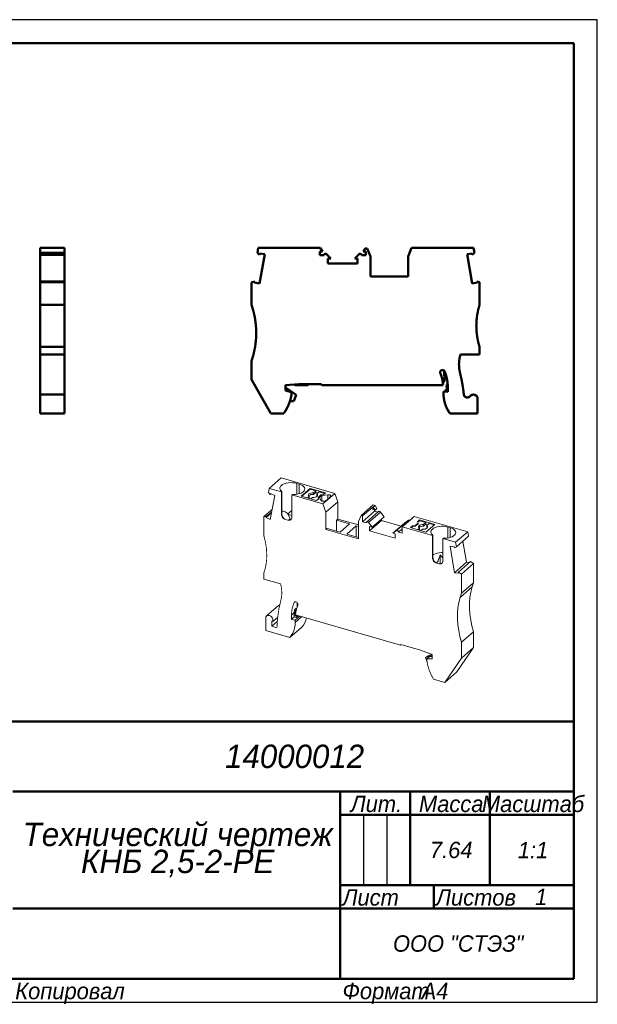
# Model space of a CAD drawing. Header units: millimetres. Extents: x 0 to 297, y 0 to 210.
# Tile 2 of 2: x 173 to 297, y 0 to 210. Entities that reach past the tile are written whole.
import ezdxf

# ---------------------------------------------------------------- set-up
doc = ezdxf.new("R2010")
doc.units = ezdxf.units.MM

# ---------------------------------------------------------------- blocks, each defined once
blk = doc.blocks.new('_FR1Страница_1')
at = {"color": 7, "lineweight": 25, "flags": 128}
for points in [[(297, 210), (0, 210)], [(297, 0), (297, 210)], [(247, 40), (247, 25)], [(252, 40), (252, 25)], [(242, 20), (292, 20)], [(0, 0), (297, 0)]]:
    blk.add_lwpolyline(points, dxfattribs=at)
at = {"color": 7, "lineweight": 50, "flags": 128}
for points in [[(20, 205), (292, 205)], [(292, 205), (292, 5)], [(107, 60), (292, 60)], [(172, 45), (292, 45)], [(242, 45), (242, 5)], [(257, 45), (257, 25)], [(274, 45), (274, 25)], [(242, 40), (292, 40)], [(242, 25), (292, 25)], [(262, 25), (262, 20)], [(172, 20), (292, 20)], [(292, 5), (20, 5)]]:
    blk.add_lwpolyline(points, dxfattribs=at)
at = {"color": 7}
for s, insert, char_height, width, attachment_point in [('\\pl0.5;{\\fT-FLEX Type A|b0|i1;\\l14000012 \\P}', (232, 52.5), 5, 122.5, 5), ('\\pl0.5;{\\fT-FLEX Type A|b0|i1;\\lМасштаб\\P}', (283, 44.125), 3.5, 19.75, 2), ('\\pl0.5;{\\fT-FLEX Type A|b0|i1;\\lЛит.\\P}', (249.5, 44.125), 3.5, 16.75, 2), ('\\pl0.5;{\\fT-FLEX Type A|b0|i1;\\lМасса\\P}', (265.5, 44.125), 3.5, 18.75, 2), ('\\pl0.5;{\\fT-FLEX Type A|b0|i1;\\l7.64\\P}', (265.5, 32.5), 3.5, 18.75, 5), ('\\pl0.5;{\\fT-FLEX Type A|b0|i1;\\l1:1\\H0.857143x;\\P}', (283, 32.5), 3.5, 19.75, 5), ('\\pl0.5;{\\fT-FLEX Type A|b0|i1;\\l\\P}', (244.5, 32.5), 3.5, 6.75, 5), ('\\pl0.5;{\\fT-FLEX Type A|b0|i1;\\l\\P}', (249.5, 32.5), 3.5, 6.75, 5), ('\\pl0.5;{\\fT-FLEX Type A|b0|i1;\\l\\P}', (254.5, 32.5), 3.5, 6.75, 5), ('\\pl0.5;{\\fT-FLEX Type A|b0|i1;\\lЛист\\P}', (242, 24.125), 3.5, 11.75, 1), ('\\pl0.5;{\\fT-FLEX Type A|b0|i1;\\l\\H0.857143x;\\P}', (257, 24.125), 3.5, 11.75, 2), ('\\pl0.5;{\\fT-FLEX Type A|b0|i1;\\lЛистов\\P}', (262, 24.125), 3.5, 17.75, 1), ('{\\fT-FLEX Type A|b0|i1;\\l1\\P}', (285, 22.5), 3.5, 15.75, 5), ('\\pl0.5;{\\fT-FLEX Type A|b0|i1;\\l\\H0.857143x;\\P}', (285, 24.125), 3.5, 15.75, 2), ('{\\fT-FLEX Type A|b0|i1;\\l\\P}', (257, 22.5), 3.5, 11.75, 5), ('{\\fT-FLEX Type A|b0|i1;\\l}', (207, 20), 3, 71.5, 5), ('\\pl0.5;{\\fT-FLEX Type A|b0|i1;\\lООО "СТЭЗ"\\P}', (267, 12.5), 3.5, 51.75, 5), ('\\pl0.6;{\\fT-FLEX Type A|b0|i1;\\l \\P}', (207, 12.5), 3.5, 71.75, 5), ('\\pl0.5;{\\fT-FLEX Type A|b0|i1;\\lКопировал\\P}', (172, 4.125), 3.5, 23.566, 1), ('\\pl0.5;{\\fT-FLEX Type A|b0|i1;\\l\\P}', (193.816, 4.125), 3.5, 40.967, 1), ('\\pl0.5;{\\fT-FLEX Type A|b0|i1;\\lФормат\\P}', (242, 4.125), 3.5, 18.675, 1), ('\\pl0.5;{\\fT-FLEX Type A|b0|i1;\\lA4\\P}', (258.925, 4.125), 3.5, 9.825, 1)]:
    blk.add_mtext(s, dxfattribs=dict(at, insert=insert, char_height=char_height, width=width, attachment_point=attachment_point))
at = {"color": 7, "insert": (207, 32.5), "char_height": 5, "width": 72.5, "attachment_point": 5, "line_spacing_factor": 0.692771}
blk.add_mtext('\\pl0.5;{\\fT-FLEX Type A|b0|i1;\\lТехнический чертеж\\PКНБ 2,5-2-PE\\P}', dxfattribs=at)
blk = doc.blocks.new('Страница_1')
at = {"color": 7, "lineweight": 50, "flags": 128}
for points in [[(183.011, 161.206), (177.861, 161.206)], [(177.861, 160.15), (177.861, 161.206)], [(177.861, 160.15), (177.861, 159.761)], [(183.011, 160.15), (177.861, 160.15)], [(183.011, 160.15), (183.011, 161.206)], [(183.011, 160.15), (183.011, 159.761)], [(224.479, 161.206), (224.294, 160.155)], [(224.294, 160.155), (224.762, 159.761)], [(224.479, 161.206), (237.693, 161.206)], [(224.762, 159.761), (224.81, 160.03)], [(224.81, 160.03), (225.864, 159.844)], [(238.218, 160.456), (237.661, 160.456)], [(237.661, 160.456), (237.661, 159.656)], [(237.693, 161.206), (238.218, 160.456)], [(246.905, 160.456), (247.36, 161.106)], [(247.461, 160.456), (246.905, 160.456)], [(247.793, 161.106), (247.36, 161.106)], [(247.461, 160.456), (247.461, 159.656)], [(247.793, 161.106), (248.511, 159.406)], [(256.511, 159.406), (257.272, 161.206)], [(270.537, 161.206), (257.272, 161.206)], [(270.213, 160.03), (269.159, 159.844)], [(270.26, 159.761), (270.213, 160.03)], [(270.723, 160.15), (270.26, 159.761)], [(270.723, 160.15), (270.537, 161.206)], [(177.861, 159.761), (183.011, 159.761)], [(177.861, 159.757), (177.861, 154.073)], [(183.011, 159.757), (183.011, 154.073)], [(224.765, 153.615), (225.864, 159.844)], [(238.571, 159.656), (237.661, 159.656)], [(239.995, 158.956), (239.083, 159.868)], [(239.386, 158.956), (239.995, 158.956)], [(239.386, 157.906), (239.386, 158.956)], [(245.736, 157.906), (239.386, 157.906)], [(245.127, 158.956), (246.039, 159.868)], [(245.127, 158.956), (245.736, 158.956)], [(245.736, 158.956), (245.736, 157.906)], [(247.461, 159.656), (246.552, 159.656)], [(248.511, 155.106), (248.511, 159.406)], [(256.511, 159.406), (256.511, 155.106)], [(269.159, 159.844), (270.257, 153.615)], [(177.861, 154.069), (177.861, 153.87)], [(183.011, 154.069), (177.861, 154.069)], [(183.011, 153.87), (177.861, 153.87)], [(177.861, 153.87), (177.861, 149.056)], [(183.011, 154.069), (183.011, 153.87)], [(183.011, 153.87), (183.011, 149.056)], [(223.011, 153.797), (223.759, 154.069)], [(223.011, 149.056), (223.011, 153.797)], [(223.759, 154.069), (223.711, 153.801)], [(224.765, 153.615), (223.711, 153.801)], [(248.511, 155.106), (256.511, 155.106)], [(270.257, 153.615), (271.311, 153.801)], [(271.311, 153.801), (271.264, 154.069)], [(271.264, 154.069), (271.811, 153.87)], [(271.811, 153.87), (271.811, 149.056)], [(177.861, 144.556), (177.861, 149.056)], [(183.011, 149.056), (177.861, 149.056)], [(183.011, 144.556), (183.011, 149.056)], [(223.398, 147.926), (223.011, 149.056)], [(177.861, 147.081), (177.861, 147.041)], [(177.861, 147.041), (177.861, 146.985)], [(177.861, 145.298), (177.861, 145.434)], [(177.861, 140.056), (177.861, 144.556)], [(183.011, 140.056), (183.011, 144.556)], [(177.861, 140.056), (183.011, 140.056)], [(177.861, 140.056), (177.861, 138.456)], [(183.011, 140.056), (183.011, 138.456)], [(271.811, 140.056), (271.811, 138.456)], [(183.011, 138.456), (177.861, 138.456)], [(177.861, 136.331), (177.861, 138.456)], [(183.011, 136.331), (183.011, 138.456)], [(223.011, 136.942), (223.011, 133.056)], [(267.719, 138.456), (271.811, 138.456)], [(177.861, 134.498), (177.861, 136.331)], [(183.011, 134.498), (183.011, 136.331)], [(264.271, 134.927), (264.326, 132.709)], [(177.861, 134.498), (177.861, 129.914)], [(183.011, 134.498), (183.011, 129.866)], [(223.011, 133.056), (227.155, 125.856)], [(263.973, 132.305), (264.326, 132.709)], [(230.311, 131.856), (233.169, 132.106)], [(230.311, 130.756), (230.311, 131.856)], [(231.611, 130.408), (230.311, 130.756)], [(230.342, 131.72), (230.366, 131.861)], [(232.573, 129.805), (230.547, 131.223)], [(232.157, 132.017), (232.436, 131.856)], [(234.911, 131.856), (232.436, 131.856)], [(233.169, 132.106), (238.018, 132.106)], [(235.344, 132.106), (234.911, 131.856)], [(238.079, 131.906), (264.003, 131.906)], [(264.111, 130.556), (265.011, 130.477)], [(264.111, 130), (264.111, 130.556)], [(264.826, 130.933), (264.511, 130.878)], [(264.511, 130.521), (264.511, 130.878)], [(264.778, 131.458), (264.793, 132.028)], [(264.778, 131.458), (264.945, 131.259)], [(264.983, 132.245), (264.793, 132.028)], [(265.011, 130.477), (265.011, 131.556)], [(177.861, 129.914), (177.861, 129.856)], [(177.861, 129.066), (177.861, 129.856)], [(183.011, 129.856), (177.861, 129.856)], [(177.861, 128.956), (177.861, 129.066)], [(177.861, 128.956), (177.861, 125.856)], [(178.961, 129.914), (178.961, 129.856)], [(183.011, 129.066), (183.011, 129.854)], [(183.011, 128.956), (183.011, 129.066)], [(183.011, 128.956), (183.011, 125.856)], [(231.611, 129.956), (231.611, 130.408)], [(232.573, 129.805), (232.075, 128.438)], [(269.855, 129.592), (269.722, 129.46)], [(271.391, 128.956), (271.391, 125.856)], [(177.861, 125.856), (183.011, 125.856)], [(227.155, 125.856), (229.952, 125.856)], [(265.469, 125.856), (271.391, 125.856)]]:
    blk.add_lwpolyline(points, dxfattribs=at)
at = {"color": 7, "linetype": 'Continuous', "lineweight": 50, "const_width": 0.5}
for points in [[(239.083, 159.868, 0.6681786), (238.571, 159.656, 0.6681786)], [(246.552, 159.656, 0.6681786), (246.039, 159.868, 0.6681786)], [(223.011, 136.942, 0.1519408), (223.398, 147.926, 0.1519408)], [(271.811, 149.056, 0.0763208), (271.12, 144.556, 0.0763208)], [(271.12, 144.556, 0.0763208), (271.811, 140.056, 0.0763208)], [(267.719, 138.456, 0.0719509), (267.411, 136.331, 0.0719509)], [(264.353, 134.796, 0.8171921), (263.392, 134.601, 0.8171921)], [(263.392, 134.601, 0.1005988), (263.432, 134.406, 0.1005988)], [(265.011, 131.556, 0.1005988), (264.353, 134.796, 0.1005988)], [(267.411, 136.331, 0.0617807), (267.638, 134.498, 0.0617807)], [(268.445, 129.914, 0.0363027), (267.638, 134.498, 0.0363027)], [(264.003, 131.906, 0.0885006), (263.432, 134.406, 0.0885006)], [(230.342, 131.72, 0.2914734), (230.547, 131.223, 0.2914734)], [(238.018, 132.106, 0.282349), (238.079, 131.906, 0.282349)], [(264.826, 130.933, 0.3639703), (264.992, 131.13, 0.3639703)], [(264.992, 131.13, 0.1763267), (264.945, 131.259, 0.1763267)], [(229.952, 125.856, 0.1180133), (231.611, 129.956, 0.1180133)], [(231.272, 128.496, 0.0403418), (232.075, 128.438, 0.0403418)], [(264.111, 130, 0.1597012), (265.469, 125.856, 0.1597012)], [(268.445, 129.914, 0.1228954), (268.569, 129.572, 0.1228954)], [(268.569, 129.572, 0.4724309), (269.722, 129.46, 0.4724309)], [(271.384, 129.066, 0.6248546), (269.855, 129.592, 0.6248546)], [(271.391, 128.956, 0.0305528), (271.384, 129.066, 0.0305528)]]:
    blk.add_lwpolyline(points, format="xyb", dxfattribs=at)
at = {"color": 7, "lineweight": 18, "flags": 128}
for points in [[(226.813, 109.806), (229.388, 112.036)], [(229.388, 112.036), (240.875, 108.72)], [(226.651, 108.938), (226.813, 109.806)], [(226.813, 109.806), (229.433, 109.05)], [(229.542, 109.144), (229.365, 109.29), (229.23, 109.448), (229.142, 109.613), (229.102, 109.783), (229.11, 109.954), (229.167, 110.122), (229.271, 110.285), (229.421, 110.439)], [(229.421, 110.439), (229.695, 110.63), (230.038, 110.791), (230.438, 110.915), (230.878, 110.998), (231.342, 111.036), (231.812, 111.029), (232.271, 110.975), (232.699, 110.878)], [(232.699, 110.878), (232.699, 108.541)], [(233.219, 110.728), (232.699, 110.878)], [(233.219, 110.728), (233.219, 108.653)], [(233.219, 110.728), (233.601, 110.591), (233.923, 110.419), (234.171, 110.22), (234.337, 109.999), (234.414, 109.767), (234.398, 109.532), (234.291, 109.303), (234.097, 109.089)], [(235.573, 109.817), (233.673, 108.172)], [(235.573, 109.644), (233.823, 108.129)], [(235.573, 109.644), (235.573, 109.817)], [(238.864, 108.867), (235.573, 109.817)], [(236.786, 109.294), (235.573, 109.644)], [(226.651, 108.938), (227.053, 108.486)], [(227.053, 108.486), (227.094, 108.706)], [(227.232, 108.642), (227.053, 108.486)], [(228.006, 108.282), (227.055, 103.162)], [(227.094, 108.706), (228.006, 108.282)], [(229.542, 109.144), (229.433, 109.05)], [(229.433, 109.05), (229.433, 104.287)], [(229.542, 109.144), (229.542, 104.381)], [(231.685, 108.4), (231.794, 108.494)], [(231.685, 103.637), (231.685, 108.4)], [(231.685, 108.4), (238.3, 106.49)], [(234.097, 109.089), (233.905, 108.947), (233.675, 108.821), (233.412, 108.712), (233.12, 108.623), (232.806, 108.555), (232.475, 108.511), (232.136, 108.49), (231.794, 108.494)], [(233.673, 108.172), (236.964, 107.222)], [(235.036, 107.779), (235.378, 108.075)], [(235.316, 108.622), (235.21, 108.487), (235.184, 108.343), (235.242, 108.202), (235.378, 108.075)], [(235.316, 108.275), (235.251, 108.193)], [(236.294, 108.868), (236.005, 108.864), (235.732, 108.818), (235.495, 108.735), (235.316, 108.622)], [(236.294, 108.522), (236.005, 108.517), (235.732, 108.471), (235.495, 108.388), (235.316, 108.275)], [(235.378, 107.728), (235.336, 107.692)], [(235.378, 107.728), (235.378, 108.075)], [(236.07, 107.875), (235.729, 107.579)], [(236.07, 107.875), (236.359, 107.879), (236.633, 107.925), (236.869, 108.008), (237.048, 108.122), (237.155, 108.256), (237.181, 108.4), (237.123, 108.541), (236.987, 108.668)], [(236.294, 108.868), (236.786, 109.294)], [(236.786, 108.948), (236.294, 108.522)], [(236.294, 108.522), (236.294, 108.868)], [(236.786, 109.294), (236.786, 108.948)], [(237.179, 108.834), (236.786, 108.948)], [(236.964, 107.222), (237.414, 107.612)], [(237.479, 109.094), (236.987, 108.668)], [(236.987, 108.322), (236.987, 108.668)], [(237.114, 108.203), (236.987, 108.322)], [(237.268, 107.885), (237.868, 108.405)], [(237.268, 107.712), (237.268, 107.885)], [(237.414, 107.612), (237.268, 107.885)], [(237.351, 107.557), (237.268, 107.712)], [(238.714, 108.738), (237.479, 109.094)], [(238.069, 108.278), (237.612, 107.883)], [(237.612, 107.883), (237.958, 107.236)], [(237.868, 108.405), (238.414, 108.478)], [(239.362, 108.452), (238.069, 108.278)], [(238.069, 108.278), (238.069, 107.138)], [(238.3, 106.49), (240.875, 108.72)], [(238.414, 108.478), (238.864, 108.867)], [(238.848, 107.156), (239.488, 107.605)], [(239.362, 108.452), (239.502, 108.46), (239.641, 108.449), (239.768, 108.418), (239.873, 108.372), (239.948, 108.312), (239.986, 108.244), (239.986, 108.174), (239.946, 108.106)], [(239.362, 107.516), (239.362, 108.452)], [(239.488, 107.605), (239.946, 108.106)], [(241.534, 106.971), (240.875, 108.72)], [(225.709, 103.771), (227.448, 105.277)], [(238.848, 107.156), (238.751, 107.105), (238.63, 107.069), (238.493, 107.052), (238.352, 107.055), (238.219, 107.077), (238.103, 107.117), (238.013, 107.171), (237.958, 107.236)], [(238.959, 104.741), (238.3, 106.49)], [(241.534, 106.971), (238.959, 104.741)], [(241.534, 106.971), (241.534, 103.247)], [(246.51, 104.033), (249.085, 106.263)], [(246.797, 103.951), (248.972, 105.834)], [(248.972, 105.834), (248.972, 105.271)], [(248.972, 105.834), (249.06, 105.809)], [(249.454, 105.132), (248.972, 105.271)], [(249.06, 105.809), (249.46, 106.155)], [(249.06, 105.809), (249.454, 105.132)], [(249.085, 106.263), (249.46, 106.155)], [(249.454, 105.132), (249.854, 105.479)], [(249.854, 105.479), (249.46, 106.155)], [(226.183, 103.807), (225.709, 103.771)], [(225.709, 103.771), (225.709, 99.602)], [(226.142, 103.586), (227.324, 104.61)], [(226.142, 103.586), (226.183, 103.807)], [(227.055, 103.162), (226.142, 103.586)], [(226.183, 103.807), (227.365, 104.83)], [(229.433, 104.287), (229.542, 104.381)], [(229.433, 104.287), (229.45, 104.113), (229.499, 103.936), (229.579, 103.763), (229.687, 103.601), (229.818, 103.455), (229.968, 103.332), (230.13, 103.236), (230.299, 103.171)], [(230.878, 104.314), (230.654, 104.516), (230.438, 104.679), (230.232, 104.804), (230.038, 104.888), (229.858, 104.931), (229.695, 104.932), (229.548, 104.891), (229.542, 104.887)], [(229.542, 104.381), (229.555, 104.202), (229.592, 104.014), (229.654, 103.826), (229.74, 103.647), (229.849, 103.485), (229.981, 103.347), (230.132, 103.24), (230.299, 103.171)], [(230.819, 103.021), (230.299, 103.171)], [(231.685, 103.637), (231.668, 103.472), (231.619, 103.324), (231.539, 103.198), (231.431, 103.097), (231.3, 103.028), (231.15, 102.991), (230.988, 102.988), (230.819, 103.021)], [(230.819, 103.021), (230.993, 102.992), (231.168, 103.005), (231.334, 103.057), (231.475, 103.138)], [(231.685, 105.048), (231.575, 104.982), (231.338, 104.796), (231.104, 104.572), (230.878, 104.314)], [(230.895, 104.212), (230.878, 104.314)], [(230.895, 104.212), (231.328, 103.337)], [(230.895, 104.212), (231.685, 103.984)], [(231.328, 103.337), (230.94, 103.001)], [(231.328, 103.055), (231.328, 103.337)], [(238.959, 104.741), (238.959, 101.017)], [(241.534, 103.247), (241.247, 102.998)], [(245.888, 101.99), (241.534, 103.247)], [(246.51, 104.033), (245.888, 102.741)], [(246.51, 104.033), (246.797, 103.951)], [(249.372, 104.925), (246.797, 102.695)], [(246.797, 103.951), (246.797, 102.695)], [(250.223, 104.849), (247.648, 102.619)], [(250.603, 104.753), (248.028, 102.523)], [(248.818, 101.505), (251.393, 103.735)], [(249.372, 105.156), (249.372, 104.925)], [(249.372, 104.925), (250.076, 104.722)], [(250.603, 104.753), (250.542, 104.816), (250.47, 104.863), (250.394, 104.888), (250.32, 104.891), (250.255, 104.871), (250.225, 104.847)], [(251.393, 103.735), (250.603, 104.753)], [(250.866, 103.279), (250.866, 102.978)], [(257.459, 103.471), (255.284, 101.587)], [(257.317, 103.348), (257.432, 103.479)], [(257.432, 103.479), (257.832, 103.825)], [(257.432, 103.479), (257.459, 103.471)], [(269.275, 100.522), (257.832, 103.825)], [(239.247, 101.266), (238.959, 101.017)], [(239.247, 101.266), (241.975, 100.478)], [(243.975, 102.21), (241.247, 102.998)], [(241.247, 102.998), (241.247, 100.689)], [(241.975, 100.478), (243.975, 102.21)], [(245.447, 101.785), (243.447, 100.053)], [(245.888, 101.658), (245.447, 101.785)], [(245.447, 101.785), (245.447, 99.476)], [(245.888, 99.017), (245.888, 102.741)], [(246.797, 102.695), (247.585, 102.467)], [(248.028, 102.523), (247.967, 102.586), (247.895, 102.633), (247.819, 102.658), (247.745, 102.661), (247.68, 102.641), (247.628, 102.599), (247.596, 102.54), (247.585, 102.467)], [(248.818, 101.505), (248.028, 102.523)], [(248.291, 100.748), (250.866, 102.978)], [(248.291, 101.657), (248.291, 100.748)], [(248.818, 101.505), (248.291, 101.657)], [(250.866, 102.978), (255.05, 101.77)], [(255.838, 102.452), (253.263, 100.222)], [(256.628, 103.014), (254.053, 100.784)], [(254.496, 100.472), (255.284, 101.154)], [(261.736, 99.725), (255.284, 101.587)], [(255.284, 101.587), (255.284, 100.245)], [(255.838, 102.452), (256.628, 103.014)], [(256.628, 103.014), (256.689, 103.042), (256.761, 103.047), (256.837, 103.028), (256.905, 102.991)], [(257.506, 101.812), (257.056, 101.422)], [(257.056, 101.422), (260.347, 100.472)], [(257.506, 101.638), (257.206, 101.379)], [(258.053, 101.885), (257.506, 101.812)], [(257.506, 101.812), (257.506, 101.638)], [(258.053, 101.712), (257.506, 101.638)], [(258.653, 102.405), (258.053, 101.885)], [(258.653, 102.231), (258.053, 101.712)], [(258.053, 101.885), (258.053, 101.712)], [(258.956, 103.067), (258.506, 102.678)], [(258.506, 102.678), (258.653, 102.405)], [(258.956, 102.894), (258.57, 102.559)], [(258.592, 100.979), (258.934, 101.275)], [(258.653, 102.231), (258.653, 102.405)], [(259.85, 102.068), (259.561, 102.064), (259.287, 102.018), (259.051, 101.935), (258.872, 101.821), (258.765, 101.687), (258.74, 101.543), (258.797, 101.402), (258.934, 101.275)], [(259.85, 101.722), (259.561, 101.717), (259.287, 101.671), (259.051, 101.588), (258.872, 101.475), (258.807, 101.393)], [(258.934, 100.928), (258.934, 101.275)], [(258.956, 102.894), (258.956, 103.067)], [(262.247, 102.117), (258.956, 103.067)], [(260.342, 102.494), (258.956, 102.894)], [(259.626, 101.075), (259.285, 100.779)], [(259.626, 101.075), (259.915, 101.079), (260.189, 101.125), (260.425, 101.208), (260.604, 101.321)], [(259.85, 102.068), (260.342, 102.494)], [(260.342, 102.148), (259.85, 101.722)], [(259.85, 101.722), (259.85, 102.068)], [(260.342, 102.494), (260.342, 102.148)], [(260.735, 102.034), (260.342, 102.148)], [(260.347, 100.472), (262.247, 102.117)], [(261.035, 102.294), (260.543, 101.868)], [(260.604, 101.321), (260.711, 101.456), (260.737, 101.6), (260.679, 101.741), (260.543, 101.868)], [(260.543, 101.522), (260.543, 101.868)], [(260.669, 101.403), (260.543, 101.522)], [(262.097, 101.988), (261.035, 102.294)], [(261.723, 101.114), (261.574, 100.96), (261.47, 100.797), (261.413, 100.629), (261.404, 100.458), (261.445, 100.288), (261.533, 100.123), (261.667, 99.965), (261.845, 99.819)], [(265.002, 101.553), (264.573, 101.65), (264.115, 101.704), (263.645, 101.711), (263.181, 101.673), (262.74, 101.59), (262.341, 101.466), (261.997, 101.305), (261.723, 101.114)], [(265.521, 101.403), (265.855, 101.287), (266.144, 101.144), (266.381, 100.98), (266.56, 100.797), (266.674, 100.602), (266.72, 100.4), (266.698, 100.197), (266.608, 99.999), (266.452, 99.812), (266.235, 99.64), (265.964, 99.489), (265.645, 99.363), (265.288, 99.266), (264.904, 99.2), (264.503, 99.167), (264.097, 99.169)], [(265.002, 101.553), (265.521, 101.403)], [(265.002, 101.553), (265.002, 99.217)], [(265.521, 101.403), (265.521, 99.329)], [(245.888, 99.017), (238.959, 101.017)], [(243.447, 100.053), (245.888, 99.349)], [(253.79, 99.161), (248.291, 100.748)], [(253.263, 100.222), (254.053, 100.784)], [(253.79, 100.07), (253.263, 100.222)], [(253.79, 99.161), (253.79, 100.07)], [(254.053, 100.784), (254.114, 100.812), (254.186, 100.817), (254.262, 100.798), (254.336, 100.759), (254.401, 100.7), (254.452, 100.629), (254.485, 100.551), (254.496, 100.472)], [(254.496, 100.472), (255.284, 100.245)], [(258.934, 100.928), (258.892, 100.892)], [(261.736, 99.725), (261.845, 99.819)], [(261.736, 94.962), (261.736, 99.725)], [(261.845, 99.819), (261.845, 95.056)], [(264.097, 99.169), (263.987, 99.075)], [(266.7, 98.292), (263.987, 99.075)], [(263.987, 99.075), (263.987, 94.312)], [(266.7, 98.292), (269.275, 100.522)], [(266.861, 97.335), (269.436, 99.565)], [(269.275, 100.522), (269.436, 99.565)], [(266.414, 97.355), (265.501, 97.458)], [(266.452, 91.789), (265.501, 97.458)], [(266.455, 97.111), (266.414, 97.355)], [(266.861, 97.335), (266.455, 97.111)], [(266.7, 98.292), (266.861, 97.335)], [(269.027, 94.019), (268.267, 98.552)], [(261.736, 94.962), (261.845, 95.056)], [(261.736, 94.962), (261.752, 94.788), (261.802, 94.611), (261.882, 94.438), (261.989, 94.276), (262.121, 94.13), (262.27, 94.007), (262.433, 93.911), (262.602, 93.846)], [(263.987, 96.077), (263.645, 96.082), (263.181, 96.044), (262.74, 95.961), (262.341, 95.837), (261.997, 95.676), (261.845, 95.57)], [(262.602, 93.846), (262.435, 93.915), (262.284, 94.022), (262.152, 94.16), (262.043, 94.322), (261.957, 94.501), (261.895, 94.689), (261.857, 94.877), (261.845, 95.056)], [(262.637, 93.835), (262.709, 93.918), (262.831, 94.125), (262.941, 94.358), (263.042, 94.604), (263.224, 95.112), (263.39, 95.63)], [(263.39, 95.63), (263.65, 95.279), (263.935, 94.948), (263.987, 94.902)], [(263.407, 93.675), (263.39, 95.63)], [(263.121, 93.696), (262.602, 93.846)], [(263.987, 94.312), (263.971, 94.147), (263.922, 93.999), (263.841, 93.873), (263.734, 93.772), (263.603, 93.703), (263.453, 93.666), (263.29, 93.663), (263.121, 93.696)], [(263.777, 93.813), (263.637, 93.732), (263.471, 93.68), (263.296, 93.667), (263.121, 93.696)], [(269.027, 94.019), (266.452, 91.789)], [(267.324, 91.931), (269.899, 94.161)], [(267.971, 91.508), (270.546, 93.738)], [(269.027, 94.019), (269.654, 93.949)], [(270.546, 93.738), (269.899, 94.161)], [(270.546, 89.632), (270.546, 93.738)], [(225.709, 91.808), (225.709, 90.423)], [(266.452, 91.789), (267.365, 91.686)], [(267.365, 91.686), (267.324, 91.931)], [(267.971, 91.508), (267.324, 91.931)], [(267.971, 87.402), (267.971, 91.508)], [(229.253, 89.399), (225.709, 90.423)], [(267.636, 86.52), (270.211, 88.75)], [(270.546, 89.632), (267.971, 87.402)], [(270.211, 88.75), (269.937, 87.653), (269.753, 86.513), (269.659, 85.336), (269.656, 84.129), (269.744, 82.899), (269.922, 81.653), (270.19, 80.399), (270.546, 79.142)], [(270.211, 88.75), (270.546, 89.632)], [(267.636, 86.52), (267.362, 85.423), (267.178, 84.283), (267.084, 83.106), (267.081, 81.899), (267.169, 80.669), (267.347, 79.423), (267.615, 78.169), (267.971, 76.912)], [(267.636, 86.52), (267.971, 87.402)], [(228.838, 84.776), (226.263, 82.546)], [(229.06, 84.889), (229.049, 84.886), (229.039, 84.883), (229.028, 84.88), (229.018, 84.877), (229.007, 84.873), (228.997, 84.869), (228.987, 84.866), (228.977, 84.861), (228.967, 84.857), (228.957, 84.853), (228.947, 84.848), (228.938, 84.843), (228.928, 84.838), (228.919, 84.833), (228.91, 84.828), (228.901, 84.822), (228.892, 84.816), (228.883, 84.81), (228.874, 84.804), (228.866, 84.798), (228.857, 84.791), (228.849, 84.785), (228.841, 84.778), (228.838, 84.776)], [(233, 84.979), (232.975, 85.132), (232.902, 85.282), (232.791, 85.41), (232.653, 85.504), (232.506, 85.551), (232.365, 85.546), (232.248, 85.489), (232.168, 85.388)], [(232.168, 85.388), (232.331, 85.529)], [(232.61, 84.192), (232.21, 83.845)], [(232.61, 84.192), (232.689, 84.079)], [(232.786, 84.367), (232.811, 85.387)], [(226.073, 82.09), (226.079, 82.184)], [(226.073, 82.09), (226.073, 79.406)], [(226.079, 82.184), (226.115, 82.332), (226.185, 82.46), (226.283, 82.562), (226.407, 82.633), (226.55, 82.671), (226.706, 82.673), (226.869, 82.64), (227.031, 82.573), (227.185, 82.474), (227.325, 82.349), (227.443, 82.203), (227.536, 82.042), (227.599, 81.873), (227.629, 81.703), (227.625, 81.541), (227.587, 81.393)], [(227.587, 81.393), (228.649, 82.313)], [(231.598, 82.747), (232.186, 83.256)], [(231.598, 81.813), (231.598, 82.747)], [(231.598, 81.813), (232.186, 82.322)], [(232.21, 83.845), (232.186, 83.256)], [(232.186, 83.256), (232.186, 82.322)], [(232.186, 82.322), (232.619, 82.234)], [(232.346, 82.67), (232.289, 82.707), (232.243, 82.759), (232.213, 82.82), (232.203, 82.882)], [(232.21, 83.845), (232.375, 83.61)], [(232.243, 82.982), (232.518, 83.22)], [(232.243, 82.982), (232.388, 83.112)], [(232.346, 82.67), (232.483, 82.789)], [(232.619, 82.543), (232.346, 82.67)], [(232.627, 83.829), (232.375, 83.61)], [(232.375, 83.61), (232.388, 83.112)], [(233.39, 82.533), (232.378, 81.656)], [(232.378, 81.174), (233.807, 82.412)], [(232.388, 83.112), (232.519, 83.226)], [(254.922, 76.317), (232.471, 82.798)], [(232.619, 82.543), (232.802, 82.702)], [(232.619, 82.234), (233.019, 82.581)], [(232.619, 82.543), (232.619, 82.234)], [(233.019, 82.581), (233.019, 82.64)], [(233.776, 80.155), (234.127, 80.589), (234.42, 81.073), (234.651, 81.603), (234.804, 82.125)], [(227.372, 81.456), (227.372, 80.33)], [(227.587, 81.393), (227.372, 81.456)], [(227.372, 80.33), (228.555, 81.355)], [(227.372, 80.33), (228.487, 80.008)], [(231.201, 77.925), (231.552, 78.359), (231.845, 78.843), (232.076, 79.373), (232.243, 79.942), (232.344, 80.545), (232.378, 81.174)], [(233.776, 80.155), (231.201, 77.925)], [(232.378, 81.656), (231.598, 81.813)], [(232.378, 81.174), (232.378, 81.656)], [(231.201, 77.925), (226.073, 79.406)], [(270.546, 79.142), (267.971, 76.912)], [(270.546, 79.142), (270.546, 75.776)], [(254.975, 76.475), (254.981, 76.426), (254.973, 76.381), (254.953, 76.344), (254.922, 76.317)], [(254.939, 76.329), (255.074, 76.446)], [(259.175, 75.263), (254.975, 76.475)], [(270.546, 75.776), (266.958, 70.577)], [(267.971, 76.912), (267.971, 73.546)], [(270.546, 75.776), (267.971, 73.546)], [(261.649, 74.332), (259.175, 75.263)], [(261.649, 74.194), (260.278, 73.63)], [(260.678, 73.976), (260.278, 73.63)], [(260.523, 73.403), (261.111, 73.911)], [(260.678, 73.976), (261.593, 74.353)], [(261.111, 73.911), (261.649, 73.9)], [(261.649, 73.379), (261.649, 74.332)], [(260.587, 72.692), (260.278, 73.63)], [(260.523, 73.011), (260.523, 73.403)], [(260.523, 73.403), (261.649, 73.379)], [(267.971, 73.546), (264.383, 68.347)], [(266.958, 70.577), (264.383, 68.347)], [(264.383, 68.347), (261.96, 69.046)]]:
    blk.add_lwpolyline(points, dxfattribs=at)
at = {"color": 7, "linetype": 'Continuous', "lineweight": 18, "const_width": 0.18}
for points in [[(226.307, 95.533, 0.0701084), (225.709, 99.602, 0.0701084)], [(225.709, 91.808, 0.0833543), (226.307, 95.533, 0.0833543)], [(229.52, 87.482, 0.0664087), (229.253, 89.399, 0.0664087)], [(229.323, 85.952, 0.0663995), (229.52, 87.482, 0.0663995)], [(229.323, 85.952, 0.0608725), (228.487, 80.008, 0.0608725)], [(232.168, 85.388, 0.1128837), (231.598, 82.747, 0.1128837)], [(232.966, 84.82, 0.1006721), (232.471, 82.798, 0.1006721)], [(232.966, 84.82, 0.1130432), (233, 84.979, 0.1130432)], [(232.243, 82.982, 0.2142932), (232.203, 82.882, 0.2142932)], [(260.523, 73.011, 0.0973561), (261.96, 69.046, 0.0973561)]]:
    blk.add_lwpolyline(points, format="xyb", dxfattribs=at)
blk.add_blockref('_FR1Страница_1', (0, 0))

msp = doc.modelspace()

# ---------------------------------------------------------------- block references
msp.add_blockref('Страница_1', (0, 0))

doc.saveas('drawing.dxf')
